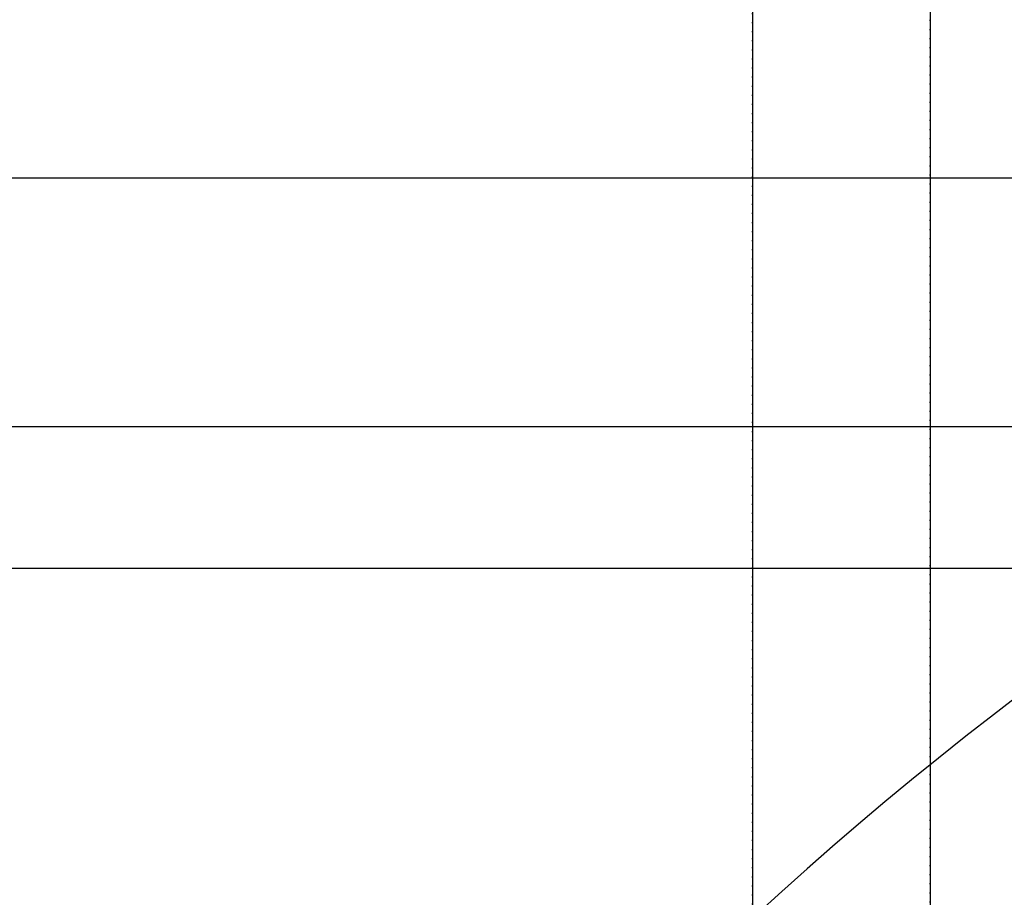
# Model space of a CAD drawing. Header units: metres. Extents: x 63115 to 703450, y -261936 to -53969.
# Tile 48 of 197: x 154550 to 155936, y -128024 to -126788. Entities that reach past the tile are written whole.
import ezdxf

# ---------------------------------------------------------------- set-up
doc = ezdxf.new("R2010")
doc.units = ezdxf.units.M
doc.linetypes.add('DASHDOT2', pattern=[12.7, 6.35, -3.175, 0, -3.175])
doc.linetypes.add('DASHED', pattern=[0.75, 0.5, -0.25])
for name, color, linetype in [('_01-STRAMIENEN', 253, 'DASHDOT2'), ('_03-PROJECTION', 1, 'Continuous'), ('_04-HIDDEN', 7, 'DASHED')]:
    doc.layers.add(name, color=color, linetype=linetype)
doc.layers.add('_01Hulplijnen', color=6, linetype='Continuous', plot=False)

# ---------------------------------------------------------------- blocks, each defined once
blk = doc.blocks.new('*U244')
at = {"layer": '_01-STRAMIENEN'}
for points in [[(-5100, 5487.4), (-5100, -4768.6)], [(-5350, 5394.8), (-5350, -4768.6)], [(-7899.8, 3400), (6883.2, 3400)], [(-7899.8, 3050), (6883.2, 3050)], [(-7899.8, 2850), (6883.2, 2850)]]:
    blk.add_lwpolyline(points, dxfattribs=at)
at = {"layer": '_01Hulplijnen'}
for points in [[(-5100, 5487.4), (-5100, -4768.6)], [(-5350, 5394.8), (-5350, -4768.6)], [(-7899.8, 3400), (6883.2, 3400)], [(-7899.8, 3050), (6883.2, 3050)], [(-7899.8, 2850), (6883.2, 2850)]]:
    blk.add_lwpolyline(points, dxfattribs=at)

msp = doc.modelspace()

# ---------------------------------------------------------------- linework, layer by layer
at = {"layer": '_03-PROJECTION'}
msp.add_ellipse((160931.8, -130410.6), major_axis=(-6500, 0), ratio=0.638462, start_param=5.35272, end_param=10.194284, dxfattribs=at)
at = {"layer": '_04-HIDDEN', "ltscale": 2}
for centre, major_axis, ratio in [((160931.8, -130410.6), (-5893.6, 0), 0.638336), ((160932.1, -130410.6), (-5121.8, 0), 0.639243)]:
    msp.add_ellipse(centre, major_axis=major_axis, ratio=ratio, dxfattribs=at)

# ---------------------------------------------------------------- block references
at = {"layer": '_03-PROJECTION'}
msp.add_blockref('*U244', (160931.8, -130410.6), dxfattribs=at)

doc.saveas('drawing.dxf')
